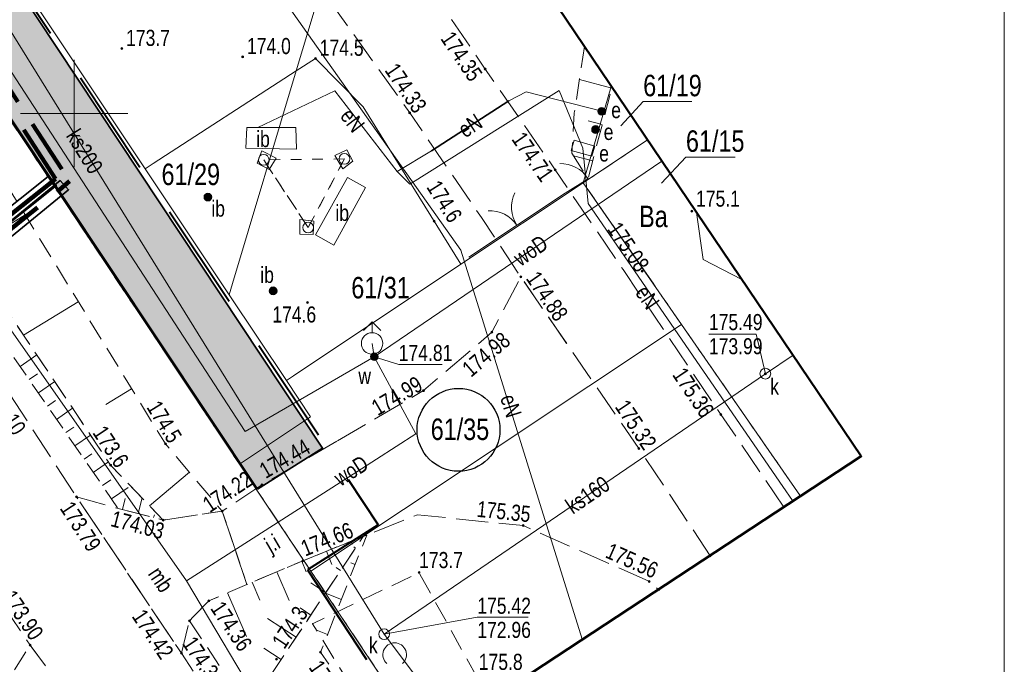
# Model space of a CAD drawing. Header units: metres. Extents: x 8433237 to 8433443, y 6021296 to 6021738.
# Tile 11 of 22: x 8433397 to 8433443, y 6021524 to 6021554. Entities that reach past the tile are written whole.
import ezdxf
from ezdxf.enums import TextEntityAlignment as Align

# ---------------------------------------------------------------- set-up
doc = ezdxf.new("R2010")
doc.units = ezdxf.units.M
for name, pattern in [('DASHED', [0.75, 0.5, -0.25]), ('DASHEDX2', [1.5, 1, -0.5]), ('L_0_03', [1, 0.5, -0.5]), ('L_0_04', [1.5, 1, -0.5]), ('L_0_06', [2, 1.5, -0.5])]:
    doc.linetypes.add(name, pattern=pattern)
doc.layers.get('0').update_dxf_attribs({"linetype": 'CONTINUOUS', "lineweight": 18})
for name, color, linetype, lineweight in [('!ramka', 7, 'CONTINUOUS', 18), ('a_kable', 1, 'CONTINUOUS', 30), ('a_woda_surowa', 140, 'DASHEDX2', 35), ('EGB_DzialkaEwidencyjna', 7, 'CONTINUOUS', 18), ('EGB_KonturUzytkuGruntowego', 96, 'L_0_03', 18), ('GES_InneUrzadzeniaTowarzyszace', 7, 'CONTINUOUS', 18), ('GES_PrzewodElektroenergetyczny', 1, 'CONTINUOUS', 18), ('GES_PrzewodKanalizacyjny', 36, 'CONTINUOUS', 18), ('GES_PrzewodWodociagowy', 5, 'CONTINUOUS', 18), ('GES_Rzedna', 7, 'CONTINUOUS', 18), ('GES_UrzadzeniaSiecElektroenergetyczna_P', 7, 'CONTINUOUS', 18), ('GES_UrzadzeniaSiecKanalizacyjna_P', 7, 'CONTINUOUS', 18), ('GES_UrzadzeniaSiecWodociagowa_P', 7, 'CONTINUOUS', 18), ('GES_UrzadzeniaTowarzyszczaceLiniowe', 7, 'CONTINUOUS', 18), ('KR_ObiektKarto', 7, 'CONTINUOUS', 18), ('OT_Budowle', 7, 'CONTINUOUS', 18), ('OT_Budowle_P', 7, 'CONTINUOUS', 18), ('OT_Komunikacja', 7, 'CONTINUOUS', 18), ('OT_Ogrodzenia', 7, 'CONTINUOUS', 18), ('OT_Rzedna', 7, 'CONTINUOUS', 18), ('OT_Skarpa', 7, 'CONTINUOUS', 18), ('OT_ZagospodarowanieTerenu', 7, 'CONTINUOUS', 18), ('Siatka', 7, 'CONTINUOUS', 18), ('zakres', 52, 'CONTINUOUS', 50)]:
    doc.layers.add(name, color=color, linetype=linetype, lineweight=lineweight)
doc.layers.add('Zakres Etap 1', color=1, linetype='CONTINUOUS')
doc.styles.add('Arial', font='Arial.ttf')

# ---------------------------------------------------------------- blocks, each defined once
blk = doc.blocks.new('SUPP')
at = {"color": 0, "linetype": 'Continuous', "lineweight": 18}
blk.add_circle((0, 0), 0.5, dxfattribs=at)
blk = doc.blocks.new('OTZK_1')
at = {"color": 0, "linetype": 'Continuous', "lineweight": 18}
blk.add_arc((0, 0), 1.1, 311.18593, 228.81407, dxfattribs=at)
blk = doc.blocks.new('L_2_20_3')
at = {"color": 0, "linetype": 'Continuous', "lineweight": 13}
for centre, start, end in [((-3, 0), 299.98164, 0), ((3, 0), 180, 240.01836)]:
    blk.add_arc(centre, 3, start, end, dxfattribs=at)
blk = doc.blocks.new('L_2_56_1')
at = {"color": 0, "linetype": 'Continuous', "lineweight": 13}
blk.add_arc((3, 0), 3, 180, 240.01836, dxfattribs=at)
blk = doc.blocks.new('SUPS01_05')
at = {"linetype": 'Continuous', "lineweight": 13}
blk.add_hatch(color=0, dxfattribs=at).paths.add_polyline_path([(0, -0.091, 1), (0, 0.091, 1)])
at = {"color": 0, "linetype": 'Continuous', "lineweight": 13}
blk.add_circle((0, 0), 0.0906, dxfattribs=at)
blk = doc.blocks.new('SUEU')
at = {"linetype": 'Continuous', "lineweight": 18}
blk.add_hatch(color=0, dxfattribs=at).paths.add_polyline_path([(0, -0.361, 1), (0, 0.361, 1)])
at = {"color": 0, "linetype": 'Continuous', "lineweight": 18}
blk.add_circle((0, 0), 0.361, dxfattribs=at)
blk = doc.blocks.new('SUES')
at = {"color": 0, "linetype": 'Continuous', "lineweight": 18, "flags": 128}
blk.add_lwpolyline([(1, 0.5), (1, -0.5), (-1, -0.5), (-1, 0.5)], close=True, dxfattribs=at)
blk = doc.blocks.new('SUKS')
at = {"color": 0, "linetype": 'Continuous', "lineweight": 18}
blk.add_circle((0, 0), 0.5, dxfattribs=at)
blk = doc.blocks.new('SUWW')
at = {"linetype": 'Continuous', "lineweight": 18}
blk.add_hatch(color=0, dxfattribs=at).paths.add_polyline_path([(0, -0.361, 1), (0, 0.361, 1)])
at = {"color": 0, "linetype": 'Continuous', "lineweight": 18}
blk.add_circle((0, 0), 0.361, dxfattribs=at)
blk = doc.blocks.new('SUWH')
at = {"color": 0, "linetype": 'Continuous', "lineweight": 18, "flags": 128}
for points in [[(0, 2), (-0.8, 1.2)], [(0, 1), (0, 2)], [(0, 2), (0.8, 1.2)]]:
    blk.add_lwpolyline(points, dxfattribs=at)
at = {"color": 0, "linetype": 'Continuous', "lineweight": 18}
blk.add_circle((0, 0), 1, dxfattribs=at)
blk = doc.blocks.new('OTDI')
at = {"linetype": 'Continuous', "lineweight": 18}
blk.add_hatch(color=0, dxfattribs=at).paths.add_polyline_path([(0, -0.361, 1), (0, 0.361, 1)])
at = {"color": 0, "linetype": 'Continuous', "lineweight": 18}
blk.add_circle((0, 0), 0.361, dxfattribs=at)
blk = doc.blocks.new('OTRS')
at = {"linetype": 'Continuous', "lineweight": 13}
blk.add_hatch(color=0, dxfattribs=at).paths.add_polyline_path([(0, -0.091, 1), (0, 0.091, 1)])
at = {"color": 0, "linetype": 'Continuous', "lineweight": 13}
blk.add_circle((0, 0), 0.0906, dxfattribs=at)
blk = doc.blocks.new('OTRN')
at = {"linetype": 'Continuous', "lineweight": 13}
blk.add_hatch(color=0, dxfattribs=at).paths.add_polyline_path([(0, -0.091, 1), (0, 0.091, 1)])
at = {"color": 0, "linetype": 'Continuous', "lineweight": 13}
blk.add_circle((0, 0), 0.0906, dxfattribs=at)

msp = doc.modelspace()

# ---------------------------------------------------------------- hatches: boundary and pattern name
at = {"layer": 'Zakres Etap 1', "linetype": 'Continuous', "lineweight": 15, "ltscale": 10, "true_color": 0x424242}
h = msp.add_hatch(dxfattribs=at)
h.set_pattern_fill('CONCRE', color=250, scale=2)
h.set_pattern_definition([(0, (0, 0), (2, 2), [0.25, -1.75]), (90, (0, 0), (-2, 2), [0.25, -1.75]), (135, (0.25, 0), (-1.99999999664, 1e-16), [0.3535534, -2.4748738]), (0, (0.25, 1.125), (2, 2), [0.25, -1.75]), (45, (0.375, 1), (0, 1.99999999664), [0.1767766, -2.6516504]), (135, (0.375, 1), (-1.99999999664, 1e-16), [0.1767766, -2.6516504]), (0, (1, 1.625), (2, 2), [0.3535534, -1.6464466]), (45, (1, 1.625), (0, 1.99999999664), [0.25, -2.5784272]), (135, (1.3536, 1.625), (-1.99999999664, 1e-16), [0.25, -2.5784272]), (90, (1.375, 0.5), (-2, 2), [0.25, -1.75]), (45, (1.375, 0.5), (0, 1.99999999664), [0.1767766, -2.6516504]), (135, (1.5, 0.625), (-1.99999999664, 1e-16), [0.1767766, -2.6516504]), (0, (0.25, 0.5), (2, 2), [0.125, -1.675]), (0, (1.75, 1), (2, 2), [0.125, -1.675]), (90, (1.125, 1.25), (-2, 2), [0.125, -1.675]), (135, (1.375, 0.125), (-1.99999999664, 1e-16), [0.1767766, -2.6516504]), (135, (0.5, 1.5), (-1.99999999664, 1e-16), [0.1767766, -2.6516504]), (45, (0.9375, 0.6562), (0, 1.99999999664), [0.1767766, -2.6516504]), (90, (0.6875, 0.25), (-2, 2), [0.03125, -1.96875]), (90, (0.7812, 1.0938), (-2, 2), [0.03125, -1.96875]), (90, (1.7188, 1.4375), (-2, 2), [0.03125, -1.96875]), (90, (1.75, 0.375), (-2, 2), [0.03125, -1.96875])])
h.paths.add_polyline_path([(8433408.538, 6021532.495), (8433411.572, 6021534.406), (8433360.242, 6021611.839), (8433356.469, 6021626.425), (8433357.573, 6021627.447), (8433351.726, 6021636.015), (8433350.401, 6021637.656), (8433352.814, 6021639.419), (8433352.148, 6021640.417), (8433349.777, 6021643.662), (8433347.136, 6021641.686), (8433345.508, 6021643.876), (8433339.357, 6021651.683), (8433333.123, 6021659.517), (8433326.987, 6021655.239), (8433357.146, 6021609.752), (8433376.409, 6021580.813)])

# ---------------------------------------------------------------- linework, layer by layer
at = {"layer": '!ramka', "linetype": 'Continuous', "lineweight": 13, "flags": 128}
msp.add_lwpolyline([(8433236.949, 6021737.82), (8433443.332, 6021737.82), (8433443.332, 6021352.475), (8433236.949, 6021352.475)], close=True, dxfattribs=at)
msp.add_point((8433411.105, 6021526.227))
at = {"layer": 'a_kable', "linetype": 'DASHED', "lineweight": 35, "ltscale": 5}
msp.add_lwpolyline([(8433358.414, 6021642.497), (8433344.686, 6021632.256), (8433373.547, 6021587.244), (8433399.779, 6021546.859)], dxfattribs=at)
at = {"layer": 'a_kable', "linetype": 'DASHED', "lineweight": 90, "ltscale": 5}
for points in [[(8433358.414, 6021642.497), (8433344.713, 6021632.277), (8433373.547, 6021587.244), (8433399.779, 6021546.859)], [(8433399.779, 6021546.859), (8433399.213, 6021546.36)], [(8433381.698, 6021532.364), (8433381.698, 6021532.364), (8433399.213, 6021546.36), (8433399.213, 6021546.36)]]:
    msp.add_lwpolyline(points, dxfattribs=at)
at = {"layer": 'a_woda_surowa', "color": 5, "lineweight": 90, "ltscale": 5}
for points in [[(8433352.395, 6021643.399), (8433342.01, 6021635.55), (8433373.128, 6021586.972), (8433399.134, 6021546.959), (8433398.927, 6021546.784)], [(8433398.927, 6021546.784), (8433398.927, 6021546.784), (8433381.336, 6021532.879), (8433381.336, 6021532.879), (8433381.336, 6021532.879), (8433381.336, 6021532.879)]]:
    msp.add_lwpolyline(points, dxfattribs=at)
at = {"layer": 'EGB_DzialkaEwidencyjna', "linetype": 'Continuous', "lineweight": 18, "flags": 128}
for points in [[(8433337.565, 6021638.912), (8433357.05, 6021609.66), (8433376.33, 6021580.76), (8433407.7, 6021533.67), (8433411.03, 6021528.68), (8433439.476, 6021485.99)], [(8433403.31, 6021547.43), (8433379.62, 6021582.96), (8433360.35, 6021611.93), (8433360.947, 6021612.339)], [(8433425.022, 6021551.271), (8433423.72, 6021546.78), (8433418.02, 6021542.98), (8433413.46, 6021550.31), (8433411.24, 6021552.57), (8433410.35, 6021551.99), (8433413.99, 6021564.11), (8433401.26, 6021586.07), (8433401.453, 6021586.19)], [(8433401.453, 6021586.19), (8433401.26, 6021586.07), (8433413.99, 6021564.11), (8433410.35, 6021551.99), (8433403.679, 6021547.669)], [(8433407.375, 6021542.076), (8433410.35, 6021551.99), (8433411.24, 6021552.57), (8433413.46, 6021550.31), (8433418.02, 6021542.98)], [(8433403.679, 6021547.669), (8433410.35, 6021551.99), (8433407.375, 6021542.076)], [(8433426.708, 6021548.774), (8433423.72, 6021546.78), (8433425.022, 6021551.271)], [(8433423.72, 6021546.78), (8433426.708, 6021548.774)], [(8433407.22, 6021541.56), (8433403.31, 6021547.43), (8433403.679, 6021547.669)], [(8433403.679, 6021547.669), (8433403.31, 6021547.43)], [(8433410.211, 6021537.784), (8433418.02, 6021542.98), (8433423.72, 6021546.78), (8433428.29, 6021540.18)], [(8433426.998, 6021542.046), (8433423.72, 6021546.78)], [(8433418.02, 6021542.98), (8433410.211, 6021537.784)], [(8433409.89, 6021537.57), (8433407.22, 6021541.56), (8433407.375, 6021542.076)], [(8433407.375, 6021542.076), (8433407.22, 6021541.56)], [(8433439.476, 6021485.99), (8433411.03, 6021528.68), (8433428.29, 6021540.18)], [(8433428.29, 6021540.18), (8433433.839, 6021532.171)], [(8433407.7, 6021533.67), (8433411.01, 6021535.87), (8433409.89, 6021537.57), (8433410.211, 6021537.784)], [(8433410.211, 6021537.784), (8433409.89, 6021537.57)], [(8433414.638, 6021531.084), (8433411.03, 6021528.68), (8433407.7, 6021533.67)]]:
    msp.add_lwpolyline(points, dxfattribs=at)
msp.add_lwpolyline([(8433407.7, 6021533.67), (8433376.33, 6021580.76), (8433379.62, 6021582.96), (8433403.31, 6021547.43), (8433407.22, 6021541.56), (8433409.89, 6021537.57), (8433411.01, 6021535.87)], close=True, dxfattribs=at)
at = {"layer": 'EGB_DzialkaEwidencyjna', "color": 7, "linetype": 'Continuous', "lineweight": 13, "flags": 128}
for points in [[(8433428.782, 6021550.56), (8433426.51, 6021550.56), (8433425.46, 6021549.43)], [(8433430.793, 6021547.97), (8433428.5, 6021547.97), (8433427.36, 6021546.76)]]:
    msp.add_lwpolyline(points, dxfattribs=at)
at = {"layer": 'EGB_KonturUzytkuGruntowego', "color": 96, "linetype": 'L_0_03', "lineweight": 18, "flags": 128}
for points in [[(8433337.565, 6021638.912), (8433357.05, 6021609.66), (8433360.35, 6021611.93), (8433379.62, 6021582.96), (8433376.33, 6021580.76), (8433407.7, 6021533.67), (8433411.03, 6021528.68), (8433439.476, 6021485.99)], [(8433439.476, 6021485.99), (8433411.03, 6021528.68), (8433407.7, 6021533.67), (8433376.33, 6021580.76), (8433379.62, 6021582.96), (8433360.35, 6021611.93), (8433360.947, 6021612.339)], [(8433426.708, 6021548.774), (8433423.72, 6021546.78), (8433428.29, 6021540.18), (8433433.843, 6021532.166)]]:
    msp.add_lwpolyline(points, dxfattribs=at)
at = {"layer": 'GES_InneUrzadzeniaTowarzyszace', "linetype": 'L_0_03', "lineweight": 18, "flags": 128}
for points in [[(8433412.59, 6021547.89), (8433408.83, 6021547.85)], [(8433410.9, 6021544.69), (8433408.83, 6021547.85)], [(8433408.83, 6021547.85), (8433410.9, 6021544.69)], [(8433410.9, 6021544.69), (8433412.59, 6021547.89)], [(8433412.59, 6021547.89), (8433410.9, 6021544.69)], [(8433410.9, 6021544.69), (8433410.9, 6021544.69)]]:
    msp.add_lwpolyline(points, dxfattribs=at)
at = {"layer": 'GES_PrzewodElektroenergetyczny', "color": 1, "linetype": 'Continuous', "lineweight": 18, "flags": 128}
for points in [[(8433391.955, 6021600.261), (8433382.28, 6021594.16), (8433418.01, 6021543.64), (8433423.671, 6021525.51)], [(8433408.55, 6021549.35), (8433412.15, 6021551.06), (8433415.05, 6021547.3)], [(8433433.472, 6021531.971), (8433433.02, 6021532.62), (8433423.95, 6021545.81), (8433423.7, 6021548.39), (8433422.6, 6021551.08), (8433415.64, 6021546.72), (8433415.05, 6021547.3)], [(8433415.05, 6021547.3), (8433416.64, 6021548.27), (8433420.25, 6021550.6), (8433421.06, 6021551.01), (8433424.58, 6021550.11)]]:
    msp.add_lwpolyline(points, dxfattribs=at)
at = {"layer": 'GES_PrzewodKanalizacyjny', "color": 36, "linetype": 'Continuous', "lineweight": 18, "flags": 128}
for points in [[(8433414.44, 6021525.74), (8433385.81, 6021571.99)], [(8433414.44, 6021525.74), (8433432.2, 6021537.88), (8433433.492, 6021538.747)], [(8433414.44, 6021525.74), (8433442.121, 6021488.87)]]:
    msp.add_lwpolyline(points, dxfattribs=at)
at = {"layer": 'GES_PrzewodWodociagowy', "color": 5, "linetype": 'Continuous', "lineweight": 18, "flags": 128}
for points in [[(8433408.95, 6021521.98), (8433405.23, 6021528.22), (8433358.49, 6021595.02), (8433344.93, 6021614.49), (8433328.674, 6021637.016)], [(8433376.228, 6021589.214), (8433373.95, 6021587.54), (8433396.06, 6021553.49), (8433407.96, 6021535.18), (8433410.832, 6021536.845)], [(8433413.98, 6021538.67), (8433427.379, 6021547.78)], [(8433428.99, 6021545.394), (8433429.3, 6021543.2), (8433431.107, 6021542.275)], [(8433410.832, 6021536.845), (8433413.98, 6021538.67), (8433413.88, 6021539.29)], [(8433413.98, 6021538.67), (8433415.92, 6021535.08), (8433413.166, 6021533.312)], [(8433413.166, 6021533.312), (8433405.23, 6021528.22)]]:
    msp.add_lwpolyline(points, dxfattribs=at)
at = {"layer": 'GES_Rzedna', "color": 7, "linetype": 'Continuous', "lineweight": 13, "flags": 128}
msp.add_lwpolyline([(8433429.57, 6021539.722), (8433431.769, 6021539.722), (8433432.2, 6021537.88)], dxfattribs=at)
at = {"layer": 'GES_Rzedna', "linetype": 'Continuous', "lineweight": 13, "flags": 128}
for points in [[(8433417.151, 6021538.312), (8433415.12, 6021538.312), (8433413.98, 6021538.67)], [(8433421.143, 6021526.527), (8433418.78, 6021526.527), (8433414.44, 6021525.74)]]:
    msp.add_lwpolyline(points, dxfattribs=at)
at = {"layer": 'GES_UrzadzeniaTowarzyszczaceLiniowe', "color": 7, "linetype": 'Continuous', "lineweight": 35, "flags": 128}
msp.add_lwpolyline([(8433416.64, 6021548.27), (8433420.25, 6021550.6)], dxfattribs=at)
at = {"layer": 'KR_ObiektKarto', "linetype": 'Continuous', "lineweight": 18, "flags": 128}
for points in [[(8433425.048, 6021551.192), (8433423.537, 6021551.588)], [(8433424.605, 6021549.499), (8433423.947, 6021549.672)], [(8433424.162, 6021547.806), (8433423.264, 6021548.041)], [(8433397.713, 6021545.284), (8433396.356, 6021544.452)], [(8433400.194, 6021541.233), (8433397.645, 6021539.672)], [(8433397.479, 6021538.221), (8433398.257, 6021538.758)], [(8433397.905, 6021537.604), (8433398.29, 6021537.869)], [(8433398.331, 6021536.986), (8433399.092, 6021537.512)], [(8433402.675, 6021537.182), (8433401.483, 6021536.452)], [(8433398.757, 6021536.369), (8433399.133, 6021536.629)], [(8433399.183, 6021535.752), (8433399.927, 6021536.266)], [(8433399.609, 6021535.135), (8433399.977, 6021535.389)], [(8433400.035, 6021534.518), (8433400.762, 6021535.019)], [(8433400.462, 6021533.9), (8433400.821, 6021534.148)], [(8433400.888, 6021533.283), (8433401.597, 6021533.773)], [(8433405.368, 6021533.285), (8433403.512, 6021531.719)], [(8433401.314, 6021532.666), (8433401.704, 6021532.936)], [(8433401.74, 6021532.049), (8433402.515, 6021532.584)], [(8433402.248, 6021531.549), (8433402.382, 6021532.067)], [(8433402.974, 6021531.361), (8433403.162, 6021532.087)], [(8433403.7, 6021531.174), (8433403.736, 6021531.31)], [(8433412.918, 6021530.077), (8433412.972, 6021529.943)], [(8433413.107, 6021529.755), (8433413.026, 6021529.81)], [(8433411.759, 6021529.608), (8433412.011, 6021528.983)], [(8433410.6, 6021529.139), (8433410.812, 6021528.639)], [(8433412.414, 6021528.715), (8433412.213, 6021528.849)], [(8433413.09, 6021528.988), (8433412.894, 6021529.065)], [(8433409.449, 6021528.652), (8433410.018, 6021527.307)], [(8433408.298, 6021528.165), (8433408.655, 6021527.32)], [(8433411.721, 6021527.675), (8433411.023, 6021528.14)], [(8433407.15, 6021527.671), (8433408.035, 6021525.625)], [(8433412.448, 6021527.359), (8433411.706, 6021527.652)], [(8433411.028, 6021526.634), (8433410.523, 6021526.971)], [(8433410.335, 6021525.594), (8433409.013, 6021526.475)], [(8433411.807, 6021525.731), (8433411.26, 6021525.946)], [(8433409.642, 6021524.554), (8433408.839, 6021525.089)]]:
    msp.add_lwpolyline(points, dxfattribs=at)
at = {"layer": 'OT_Budowle', "color": 7, "linetype": 'Continuous', "lineweight": 18, "flags": 128}
for points in [[(8433410.33, 6021549.35), (8433410.36, 6021548.35), (8433408, 6021548.39), (8433408.04, 6021549.35)], [(8433409.41, 6021547.92), (8433409.09, 6021547.39), (8433408.52, 6021547.69), (8433408.75, 6021548.26)], [(8433412.71, 6021548.32), (8433412.99, 6021547.78), (8433412.52, 6021547.43), (8433412.14, 6021548.05)], [(8433413.57, 6021546.56), (8433412.1, 6021543.87), (8433411.24, 6021544.35), (8433412.73, 6021547.02)], [(8433411.17, 6021544.99), (8433411.14, 6021544.36), (8433410.51, 6021544.38), (8433410.52, 6021545.07)]]:
    msp.add_lwpolyline(points, close=True, dxfattribs=at)
at = {"layer": 'OT_Komunikacja', "color": 7, "linetype": 'L_0_06', "lineweight": 18, "flags": 128}
for points in [[(8433321.291, 6021635.442), (8433326.72, 6021628.66), (8433339.32, 6021611.98), (8433349.86, 6021597.15), (8433353.51, 6021591.85), (8433363.16, 6021577.45), (8433376.54, 6021557.44), (8433390.06, 6021536.96), (8433397.95, 6021525.23), (8433398.74, 6021524.16), (8433402.69, 6021518.05), (8433407.6, 6021510.52), (8433410.03, 6021512.07), (8433412.37, 6021513.7), (8433405, 6021524.85), (8433400.11, 6021532.14), (8433394.81, 6021540.28), (8433381.1, 6021560.83), (8433367.69, 6021580.78), (8433358.08, 6021595.14), (8433343.48, 6021615.95), (8433331.92, 6021631.17), (8433327.459, 6021636.757)], [(8433433.061, 6021531.654), (8433430.13, 6021535.98), (8433425.57, 6021542.73), (8433423.06, 6021546.42), (8433422.41, 6021547.38), (8433419.15, 6021552.08), (8433413.45, 6021560.48), (8433408.67, 6021567.26), (8433406.06, 6021571.6), (8433403.35, 6021575.24), (8433399.5, 6021573.51)], [(8433399.5, 6021573.51), (8433405.08, 6021565.29), (8433410.12, 6021557.77), (8433415.63, 6021550.04), (8433418.97, 6021545.16), (8433420.81, 6021542.39), (8433422.945, 6021539.285)], [(8433429.667, 6021529.348), (8433426.31, 6021534.39), (8433420.81, 6021542.39), (8433419.46, 6021539.82), (8433416.28, 6021537.09), (8433412.23, 6021534.729)], [(8433412.23, 6021534.729), (8433408.75, 6021532.7), (8433406.9, 6021531.47)], [(8433406.9, 6021531.47), (8433408.05, 6021528.06), (8433410.65, 6021529.16), (8433413.47, 6021530.3), (8433413.63, 6021530.36), (8433415.99, 6021531.31), (8433420.92, 6021530.8), (8433426.79, 6021528.2), (8433427.274, 6021527.776)]]:
    msp.add_lwpolyline(points, dxfattribs=at)
msp.add_lwpolyline([(8433402.05, 6021531.6), (8433404.14, 6021531.06), (8433406.9, 6021531.47), (8433408.05, 6021528.06), (8433406.27, 6021527.29), (8433405.37, 6021526.36), (8433405, 6021524.85), (8433400.11, 6021532.14)], close=True, dxfattribs=at)
at = {"layer": 'OT_Komunikacja', "color": 7, "linetype": 'L_0_04', "lineweight": 18, "flags": 128}
msp.add_lwpolyline([(8433392.13, 6021516.66), (8433395.3, 6021520.9), (8433395.8, 6021521.74), (8433396.35, 6021522.64), (8433397.18, 6021524.02), (8433397.95, 6021525.23), (8433398.74, 6021524.16), (8433396.06, 6021519.93), (8433392.81, 6021515.74), (8433382.74, 6021510.18), (8433381.87, 6021510.96)], close=True, dxfattribs=at)
at = {"layer": 'OT_Ogrodzenia', "linetype": 'CONTINUOUS', "lineweight": 18}
msp.add_line((8433422.87, 6021546.3), (8433418.38, 6021543.31), dxfattribs=at)
at = {"layer": 'OT_Ogrodzenia', "color": 7, "linetype": 'Continuous', "lineweight": 18, "flags": 128}
msp.add_lwpolyline([(8433423.94, 6021546.96), (8433422.87, 6021546.3)], dxfattribs=at)
at = {"layer": 'OT_Rzedna', "color": 7}
msp.add_point((8433416.066, 6021528.611), dxfattribs=at)
at = {"layer": 'OT_Skarpa', "color": 7, "linetype": 'L_0_04', "lineweight": 18, "flags": 128}
for points in [[(8433329.485, 6021637.189), (8433333.32, 6021632.19), (8433344.51, 6021618.5), (8433360.23, 6021595.99), (8433371.01, 6021579.57), (8433378.15, 6021568.72), (8433388.62, 6021553.14), (8433401.7, 6021533.62), (8433404.14, 6021531.06), (8433406.9, 6021531.47), (8433404.25, 6021534.61), (8433393.11, 6021552.8), (8433380.6, 6021571.4), (8433367.8, 6021592.23), (8433367.58, 6021592.58), (8433348.54, 6021622.09), (8433339.79, 6021635.65), (8433337.421, 6021638.881)], [(8433328.544, 6021636.988), (8433332.71, 6021631.67), (8433344.22, 6021616.73), (8433359.55, 6021595.33), (8433370.18, 6021578.95), (8433371.52, 6021576.86), (8433383.64, 6021558.81), (8433395.76, 6021540.71), (8433402.05, 6021531.6), (8433404.14, 6021531.06), (8433401.7, 6021533.62), (8433388.62, 6021553.14), (8433378.15, 6021568.72), (8433371.01, 6021579.57), (8433360.23, 6021595.99), (8433344.51, 6021618.5), (8433333.32, 6021632.19), (8433329.485, 6021637.189)], [(8433423.771, 6021553.124), (8433423.3, 6021550.03), (8433423.19, 6021548.16)], [(8433423.19, 6021548.16), (8433423.94, 6021546.96), (8433425.056, 6021551.222)], [(8433436.113, 6021482.329), (8433432.67, 6021487.33), (8433409.24, 6021523.95), (8433413.47, 6021530.3), (8433410.65, 6021529.16), (8433408.05, 6021528.06), (8433406.27, 6021527.29), (8433405.37, 6021526.36)], [(8433437.337, 6021483.661), (8433428.42, 6021498.03), (8433414.21, 6021520.95), (8433411.48, 6021524.9), (8433413.63, 6021530.36), (8433413.47, 6021530.3), (8433409.24, 6021523.95), (8433432.67, 6021487.33), (8433436.113, 6021482.329)], [(8433405.37, 6021526.36), (8433431.99, 6021486.56), (8433435.437, 6021481.593)]]:
    msp.add_lwpolyline(points, dxfattribs=at)
at = {"layer": 'OT_ZagospodarowanieTerenu', "color": 7, "linetype": 'L_0_04', "lineweight": 18, "flags": 128}
msp.add_lwpolyline([(8433434.34, 6021501.268), (8433442.36, 6021489.13), (8433437.11, 6021483.414), (8433428.36, 6021498.247), (8433411.105, 6021526.227), (8433416.066, 6021528.611), (8433427.785, 6021507.496)], close=True, dxfattribs=at)
at = {"layer": 'Siatka', "linetype": 'Continuous', "lineweight": 18, "flags": 128}
for points in [[(8433400, 6021547.5), (8433400, 6021552.5)], [(8433397.5, 6021550), (8433402.5, 6021550)]]:
    msp.add_lwpolyline(points, dxfattribs=at)
at = {"layer": 'zakres', "linetype": 'Continuous', "lineweight": 50, "flags": 128}
msp.add_lwpolyline([(8433419.62, 6021522.82), (8433442.36, 6021489.13), (8433352.75, 6021391.57), (8433241.38, 6021481.96), (8433240.2, 6021491.16), (8433311.93, 6021631.29), (8433296.1, 6021651.62), (8433321.76, 6021670.02), (8433343.71, 6021730.5), (8433425.65, 6021684.78), (8433401.32, 6021655.01), (8433378.38, 6021641.74), (8433371.24, 6021630.95), (8433436.666, 6021534.031)], close=True, dxfattribs=at)
at = {"layer": 'Zakres Etap 1', "color": 18, "linetype": 'Continuous', "lineweight": 35, "true_color": 0x000000}
msp.add_lwpolyline([(8433408.538, 6021532.495), (8433411.572, 6021534.406), (8433360.242, 6021611.839), (8433356.469, 6021626.425), (8433357.573, 6021627.447), (8433351.726, 6021636.015), (8433350.401, 6021637.656), (8433352.814, 6021639.419), (8433352.148, 6021640.417), (8433349.777, 6021643.662), (8433347.136, 6021641.686), (8433345.508, 6021643.876), (8433339.357, 6021651.683), (8433333.123, 6021659.517), (8433326.987, 6021655.239), (8433357.146, 6021609.752), (8433376.409, 6021580.813), (8433408.538, 6021532.495)], dxfattribs=at)
at = {"layer": 'Zakres Etap 1', "linetype": 'DASHED', "lineweight": 40, "ltscale": 10}
msp.add_lwpolyline([(8433372.93, 6021641.653), (8433356.577, 6021626.34), (8433360.305, 6021611.899), (8433379.496, 6021582.877), (8433414.168, 6021530.841), (8433410.875, 6021528.746), (8433426.408, 6021505.045), (8433412.645, 6021491.93), (8433376.453, 6021453.08), (8433335.388, 6021489.929), (8433377.823, 6021538.089), (8433377.823, 6021538.089), (8433377.823, 6021538.089), (8433377.823, 6021538.089), (8433377.823, 6021538.089), (8433377.823, 6021538.089), (8433377.823, 6021538.089), (8433394.407, 6021553.721), (8433376.357, 6021580.833), (8433349.376, 6021621.327), (8433326.698, 6021655.321)], dxfattribs=at)
at = {"layer": 'Zakres Etap 1', "color": 18, "linetype": 'Continuous', "lineweight": 35, "true_color": 0x000000}
for points in [[(8433380.35, 6021532.378), (8433398.788, 6021547.074), (8433399.175, 6021546.646), (8433380.738, 6021531.95)], [(8433380.896, 6021531.783), (8433399.349, 6021546.883), (8433399.737, 6021546.454), (8433381.283, 6021531.354)]]:
    msp.add_lwpolyline(points, close=True, dxfattribs=at)
at = {"layer": 'Zakres Etap 1', "color": 1, "linetype": 'Continuous', "lineweight": 30}
msp.add_circle((8433417.907, 6021535.263), 1.93, dxfattribs=at)

# ---------------------------------------------------------------- block references
at = {"layer": 'GES_InneUrzadzeniaTowarzyszace', "linetype": 'Continuous', "xscale": 0.5, "yscale": 0.5, "zscale": 0.5}
for p in [(8433412.59, 6021547.89), (8433408.83, 6021547.85), (8433410.9, 6021544.69), (8433410.9, 6021544.69)]:
    msp.add_blockref('SUPP', p, dxfattribs=at)
at = {"layer": 'GES_Rzedna', "color": 36, "linetype": 'Continuous', "xscale": 0.5, "yscale": 0.5, "zscale": 0.5}
msp.add_blockref('SUPS01_05', (8433432.2, 6021537.88), dxfattribs=at)
at = {"layer": 'GES_UrzadzeniaSiecElektroenergetyczna_P', "color": 1, "linetype": 'Continuous', "xscale": 0.5, "yscale": 0.5, "zscale": 0.5}
for name, p, rotation in [('SUEU', (8433424.58, 6021550.11), 269.99), ('SUEU', (8433424.29, 6021549.26), 269.99), ('SUES', (8433423.7, 6021548.39), 343.87)]:
    msp.add_blockref(name, p, dxfattribs=dict(at, rotation=rotation))
at = {"layer": 'GES_UrzadzeniaSiecKanalizacyjna_P', "color": 36, "linetype": 'Continuous', "xscale": 0.5, "yscale": 0.5, "zscale": 0.5}
for p in [(8433432.2, 6021537.88), (8433414.44, 6021525.74)]:
    msp.add_blockref('SUKS', p, dxfattribs=at)
at = {"layer": 'GES_UrzadzeniaSiecWodociagowa_P', "color": 5, "linetype": 'Continuous', "xscale": 0.5, "yscale": 0.5, "zscale": 0.5}
msp.add_blockref('SUWH', (8433413.88, 6021539.29), dxfattribs=at)
at = {"layer": 'GES_UrzadzeniaSiecWodociagowa_P', "color": 5, "linetype": 'Continuous', "xscale": 0.5, "yscale": 0.5, "zscale": 0.5, "rotation": 269.99}
msp.add_blockref('SUWW', (8433413.98, 6021538.67), dxfattribs=at)
at = {"layer": 'KR_ObiektKarto', "linetype": 'Continuous', "xscale": 0.5, "yscale": 0.5, "zscale": 0.5}
msp.add_blockref('OTZK_1', (8433414.93, 6021524.786), dxfattribs=at)
at = {"layer": 'OT_Budowle_P', "linetype": 'Continuous', "xscale": 0.5, "yscale": 0.5, "zscale": 0.5}
for p in [(8433406.23, 6021546.11), (8433409.27, 6021541.74)]:
    msp.add_blockref('OTDI', p, dxfattribs=at)
at = {"layer": 'OT_Ogrodzenia', "color": 7, "linetype": 'Continuous', "xscale": 0.5, "yscale": 0.5, "zscale": 0.5}
for name, p, rotation in [('L_2_56_1', (8433423.94, 6021546.96), 211.67), ('L_2_20_3', (8433420.625, 6021544.805), 213.66)]:
    msp.add_blockref(name, p, dxfattribs=dict(at, rotation=rotation))
at = {"layer": 'OT_Rzedna', "linetype": 'Continuous', "xscale": 0.5, "yscale": 0.5, "zscale": 0.5}
for name, p in [('OTRN', (8433402.22, 6021553.03)), ('OTRN', (8433407.85, 6021552.65)), ('OTRN', (8433411.24, 6021552.57)), ('OTRS', (8433419.15, 6021552.08)), ('OTRS', (8433415.63, 6021550.04)), ('OTRS', (8433422.41, 6021547.38)), ('OTRN', (8433428.77, 6021545.45)), ('OTRN', (8433416.77, 6021544.99)), ('OTRS', (8433426.46, 6021542.66)), ('OTRS', (8433420.81, 6021542.39)), ('OTRN', (8433410.87, 6021541.2)), ('OTRS', (8433419.46, 6021539.82)), ('OTRS', (8433416.28, 6021537.09)), ('OTRN', (8433404.25, 6021534.61)), ('OTRN', (8433401.7, 6021533.62)), ('OTRS', (8433408.75, 6021532.7)), ('OTRS', (8433400.11, 6021532.14)), ('OTRS', (8433406.9, 6021531.47)), ('OTRS', (8433404.14, 6021531.06)), ('OTRS', (8433410.65, 6021529.16)), ('OTRS', (8433406.27, 6021527.29)), ('OTRS', (8433405.37, 6021526.36)), ('OTRS', (8433397.95, 6021525.23)), ('OTRS', (8433405, 6021524.85)), ('OTRN', (8433411.48, 6021524.9)), ('OTRN', (8433409.43, 6021524.58))]:
    msp.add_blockref(name, p, dxfattribs=at)
at = {"layer": 'OT_Rzedna', "color": 7, "linetype": 'Continuous', "xscale": 0.5, "yscale": 0.5, "zscale": 0.5}
for name, p in [('OTRS', (8433430.13, 6021535.98)), ('OTRS', (8433426.31, 6021534.39)), ('OTRS', (8433420.92, 6021530.8)), ('OTRN', (8433416.066, 6021528.611)), ('OTRS', (8433426.79, 6021528.2))]:
    msp.add_blockref(name, p, dxfattribs=at)

# ---------------------------------------------------------------- texts
at = {"layer": 'EGB_DzialkaEwidencyjna', "color": 7, "style": 'Arial', "width": 0.78}
for s, p in [('61/19', (8433426.51, 6021551.81)), ('61/29', (8433404.07, 6021547.67)), ('61/31', (8433412.91, 6021542.39)), ('61/35', (8433416.61, 6021535.79))]:
    msp.add_text(s, height=1, dxfattribs=at).set_placement(p, align=Align.TOP_LEFT)
msp.add_text('61/15', height=1, rotation=-360, dxfattribs=at).set_placement((8433428.5, 6021549.22), align=Align.TOP_LEFT)
at = {"layer": 'EGB_KonturUzytkuGruntowego', "color": 96, "style": 'Arial', "width": 0.78}
msp.add_text('Ba', height=1, rotation=-360, dxfattribs=at).set_placement((8433426.32, 6021545.71), align=Align.TOP_LEFT)
at = {"layer": 'GES_PrzewodElektroenergetyczny', "color": 1, "style": 'Arial', "width": 0.78}
for rotation, p in [(307.6, (8433412.97, 6021549.69)), (32.8, (8433418.45, 6021549.44)), (-55.5, (8433426.71, 6021541.44)), (-72.7, (8433420.35, 6021536.38))]:
    msp.add_text('eN', height=0.75, rotation=rotation, dxfattribs=at).set_placement(p, align=Align.MIDDLE_CENTER)
at = {"layer": 'GES_PrzewodKanalizacyjny', "color": 36, "style": 'Arial', "width": 0.78}
for s, rotation, p in [('ks200', 301.8, (8433400.49, 6021548.24)), ('ks160', 34.4, (8433423.92, 6021532.23))]:
    msp.add_text(s, height=0.75, rotation=rotation, dxfattribs=at).set_placement(p, align=Align.MIDDLE_CENTER)
at = {"layer": 'GES_PrzewodWodociagowy', "color": 5, "style": 'Arial', "width": 0.78}
msp.add_text('woD', height=0.75, rotation=34.2, dxfattribs=at).set_placement((8433421.26, 6021543.62), align=Align.MIDDLE_CENTER)
msp.add_text('woD', height=0.75, rotation=32.7, dxfattribs=at).set_placement((8433412.21, 6021532.92), align=Align.MIDDLE_LEFT)
at = {"layer": 'GES_Rzedna', "color": 36, "style": 'Arial', "width": 0.78}
for s, p in [('175.49', (8433429.57, 6021540.66)), ('173.99', (8433429.57, 6021539.535))]:
    msp.add_text(s, height=0.75, rotation=-360, dxfattribs=at).set_placement(p, align=Align.TOP_LEFT)
at = {"layer": 'GES_Rzedna', "color": 5, "style": 'Arial', "width": 0.78}
msp.add_text('174.81', height=0.75, dxfattribs=at).set_placement((8433415.12, 6021538.25), align=Align.BOTTOM_LEFT)
at = {"layer": 'GES_Rzedna', "color": 36, "style": 'Arial', "width": 0.78}
for s, p in [('175.42', (8433418.78, 6021526.465)), ('172.96', (8433418.78, 6021525.34))]:
    msp.add_text(s, height=0.75, dxfattribs=at).set_placement(p, align=Align.BOTTOM_LEFT)
at = {"layer": 'GES_UrzadzeniaSiecElektroenergetyczna_P', "color": 1, "style": 'Arial', "width": 0.78}
for p in [(8433425.02, 6021550.54), (8433424.669, 6021549.522), (8433424.46, 6021548.52)]:
    msp.add_text('e', height=0.75, dxfattribs=at).set_placement(p, align=Align.TOP_LEFT)
at = {"layer": 'GES_UrzadzeniaSiecKanalizacyjna_P', "color": 36, "style": 'Arial', "width": 0.78}
msp.add_text('k', height=0.75, rotation=-360, dxfattribs=at).set_placement((8433432.425, 6021537.655), align=Align.TOP_LEFT)
msp.add_text('k', height=0.75, dxfattribs=at).set_placement((8433413.73, 6021525.23), align=Align.MIDDLE_LEFT)
at = {"layer": 'GES_UrzadzeniaSiecWodociagowa_P', "color": 5, "style": 'Arial', "width": 0.78}
msp.add_text('w', height=0.75, dxfattribs=at).set_placement((8433413.24, 6021538.15), align=Align.TOP_LEFT)
at = {"layer": 'OT_Budowle', "color": 7, "style": 'Arial', "width": 0.78}
for p in [(8433408.48, 6021549.19), (8433412.17, 6021545.75)]:
    msp.add_text('ib', height=0.75, dxfattribs=at).set_placement(p, align=Align.TOP_LEFT)
at = {"layer": 'OT_Budowle_P', "color": 7, "style": 'Arial', "width": 0.78}
for p in [(8433406.39, 6021545.95), (8433408.67, 6021542.86)]:
    msp.add_text('ib', height=0.75, dxfattribs=at).set_placement(p, align=Align.TOP_LEFT)
at = {"layer": 'OT_Komunikacja', "color": 7, "style": 'Arial', "width": 0.78}
for s, rotation, p in [('j.i', 30.2, (8433408.97, 6021529.82)), ('mb', 303.9, (8433403.72, 6021528.76))]:
    msp.add_text(s, height=0.75, rotation=rotation, dxfattribs=at).set_placement(p, align=Align.MIDDLE_LEFT)
at = {"layer": 'OT_Rzedna', "color": 7, "style": 'Arial', "width": 0.78}
for s, p in [('173.7', (8433402.42, 6021552.93)), ('174.0', (8433408.05, 6021552.55)), ('174.5', (8433411.44, 6021552.47)), ('175.1', (8433428.97, 6021545.44)), ('174.6', (8433409.23, 6021540.04)), ('175.8', (8433418.85, 6021523.85))]:
    msp.add_text(s, height=0.75, dxfattribs=at).set_placement(p, align=Align.BOTTOM_LEFT)
for s, rotation, p in [('174.35', 304.2, (8433416.853, 6021553.369)), ('174.33', 304.4, (8433414.254, 6021551.889)), ('174.71', 304.7, (8433420.164, 6021548.678)), ('174.6', 302.3, (8433416.199, 6021546.456)), ('175.08', 304.2, (8433424.623, 6021544.489)), ('174.88', 304.5, (8433420.834, 6021542.188)), ('174.98', 40.6, (8433418.633, 6021537.51)), ('174.99', 30.2, (8433414.256, 6021535.704)), ('174.5', 301.5, (8433403.157, 6021536.199)), ('173.6', 303.8, (8433400.642, 6021535.001)), ('174.03', 345.5, (8433401.597, 6021530.568))]:
    msp.add_text(s, height=0.75, rotation=rotation, dxfattribs=at).set_placement(p, align=Align.BOTTOM_LEFT)
for s, rotation, p in [('175.36', -56, (8433428.46, 6021538.25)), ('175.32', -56.3, (8433425.79, 6021536.75)), ('175.35', -5.9, (8433418.81, 6021531.96)), ('175.56', -23.9, (8433425, 6021530.02)), ('173.7', -360, (8433416.07, 6021529.57))]:
    msp.add_text(s, height=0.75, rotation=rotation, dxfattribs=at).set_placement(p, align=Align.TOP_LEFT)
for s, rotation, p in [('173.10', 303.1, (8433396.12, 6021537.24)), ('174.44', 30.2, (8433408.73, 6021533.29)), ('174.22', 33.6, (8433406.11, 6021531.69)), ('173.79', 303.1, (8433399.62, 6021531.81)), ('174.66', 22, (8433410.62, 6021529.7)), ('173.90', 303.9, (8433396.91, 6021527.67)), ('174.36', 303.9, (8433406.63, 6021527.15)), ('174.42', 303.9, (8433402.97, 6021526.78)), ('174.3', 56.3, (8433409.48, 6021525.21)), ('174.37', 303.8, (8433405.32, 6021525.51)), ('175.4', 304.6, (8433411.21, 6021524.4))]:
    msp.add_text(s, height=0.75, rotation=rotation, dxfattribs=at).set_placement(p, align=Align.MIDDLE_LEFT)

doc.saveas('drawing.dxf')
